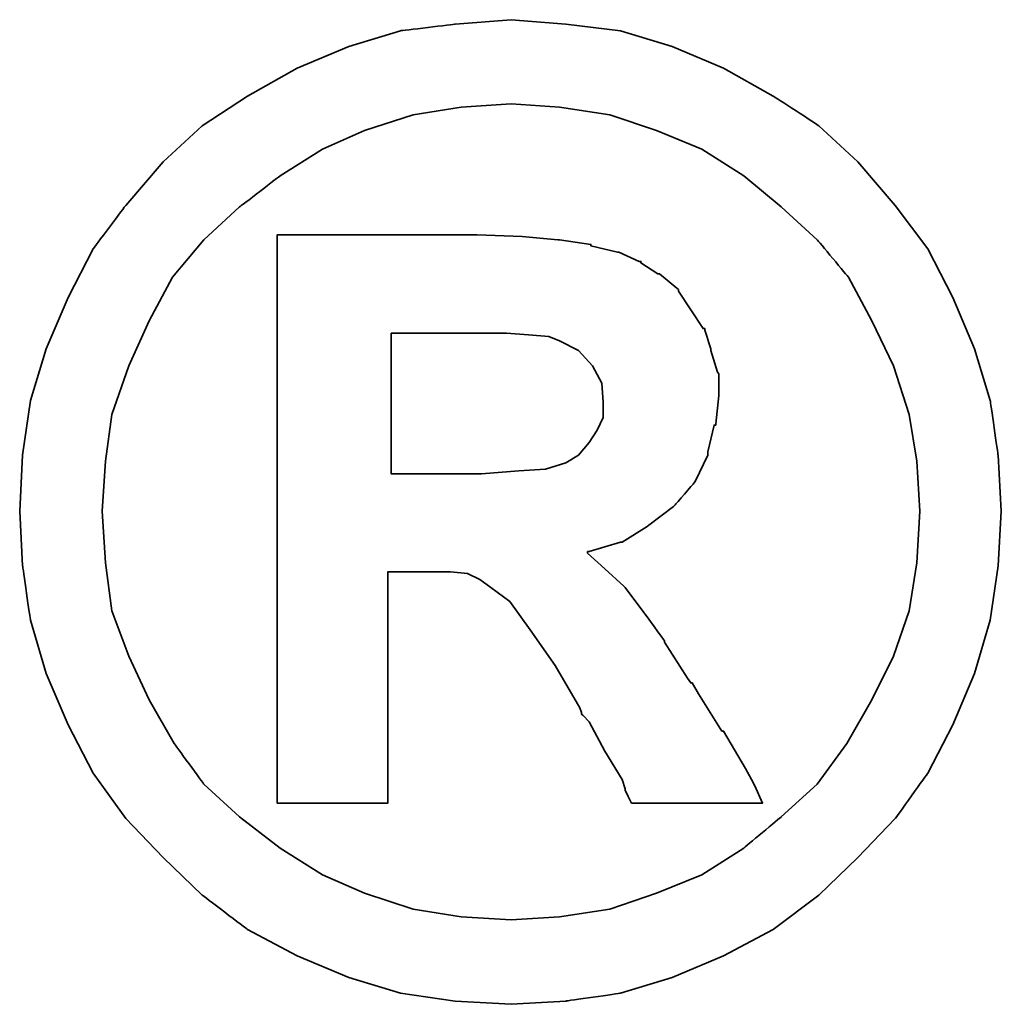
# Model space of a CAD drawing. Header units: millimetres. Extents: x 16 to 1153, y -526 to 762.
# Tile 40 of 42: x 67.496 to 67.671, y 43.556 to 43.732. Entities that reach past the tile are written whole.
import ezdxf

# ---------------------------------------------------------------- set-up
doc = ezdxf.new("R2010")
doc.units = ezdxf.units.MM
doc.layers.add('DIM', color=4, linetype='CONTINUOUS')
doc.layers.add('layer 1', color=7, linetype='CONTINUOUS')

# ---------------------------------------------------------------- blocks, each defined once
blk = doc.blocks.new('TBI MOTION logo(完整正式版)')
at = {"layer": 'layer 1', "color": 22, "lineweight": 35}
for points, knots in [([(81.20634, 4.98624), (81.20634, 4.98624), (81.18649, 5.32862), (81.18649, 5.32862), (81.18649, 5.32862), (81.18649, 5.32862), (81.13886, 5.66206), (81.13886, 5.66206), (81.13886, 5.66206), (81.13886, 5.66206), (81.04359, 5.97764), (81.04359, 5.97764), (81.04359, 5.97764), (81.04359, 5.97764), (80.91061, 6.29124), (80.91061, 6.29124), (80.91061, 6.29124), (80.91061, 6.29124), (80.75778, 6.58697), (80.75778, 6.58697), (80.75778, 6.58697), (80.75778, 6.58697), (80.5593, 6.85294), (80.5593, 6.85294), (80.5593, 6.85294), (80.5593, 6.85294), (80.33105, 7.1189), (80.33105, 7.1189), (80.33105, 7.1189), (80.33105, 7.1189), (80.09287, 7.33921), (80.09287, 7.33921), (80.09287, 7.33921), (80.09287, 7.33921), (79.815, 7.51982), (79.815, 7.51982), (79.815, 7.51982), (79.815, 7.51982), (79.51133, 7.69051), (79.51133, 7.69051), (79.51133, 7.69051), (79.51133, 7.69051), (79.19773, 7.8235), (79.19773, 7.8235), (79.19773, 7.8235), (79.19773, 7.8235), (78.88215, 7.91877), (78.88215, 7.91877), (78.88215, 7.91877), (78.88215, 7.91877), (78.54871, 7.95846), (78.54871, 7.95846), (78.54871, 7.95846), (78.54871, 7.95846), (78.21526, 7.98625), (78.21526, 7.98625), (78.21526, 7.98625), (78.21526, 7.98625), (77.87388, 7.95846), (77.87388, 7.95846), (77.87388, 7.95846), (77.87388, 7.95846), (77.54044, 7.91877), (77.54044, 7.91877), (77.54044, 7.91877), (77.54044, 7.91877), (77.22485, 7.8235), (77.22485, 7.8235), (77.22485, 7.8235), (77.22485, 7.8235), (76.91027, 7.69051), (76.91027, 7.69051), (76.91027, 7.69051), (76.91027, 7.69051), (76.6056, 7.51982), (76.6056, 7.51982), (76.6056, 7.51982), (76.6056, 7.51982), (76.32972, 7.33921), (76.32972, 7.33921), (76.32972, 7.33921), (76.32972, 7.33921), (76.09154, 7.1189), (76.09154, 7.1189), (76.09154, 7.1189), (76.09154, 7.1189), (75.86329, 6.85294), (75.86329, 6.85294), (75.86329, 6.85294), (75.86329, 6.85294), (75.66382, 6.58697), (75.66382, 6.58697), (75.66382, 6.58697), (75.66382, 6.58697), (75.51099, 6.29124), (75.51099, 6.29124), (75.51099, 6.29124), (75.51099, 6.29124), (75.37702, 5.97764), (75.37702, 5.97764), (75.37702, 5.97764), (75.37702, 5.97764), (75.28175, 5.66206), (75.28175, 5.66206), (75.28175, 5.66206), (75.28175, 5.66206), (75.23411, 5.32862), (75.23411, 5.32862), (75.23411, 5.32862), (75.23411, 5.32862), (75.21625, 4.98624), (75.21625, 4.98624), (75.21625, 4.98624), (75.21625, 4.98624), (75.23411, 4.6528), (75.23411, 4.6528), (75.23411, 4.6528), (75.23411, 4.6528), (75.28175, 4.32035), (75.28175, 4.32035), (75.28175, 4.32035), (75.28175, 4.32035), (75.37702, 3.99583), (75.37702, 3.99583), (75.37702, 3.99583), (75.37702, 3.99583), (75.51099, 3.68224), (75.51099, 3.68224), (75.51099, 3.68224), (75.51099, 3.68224), (75.66382, 3.38749), (75.66382, 3.38749), (75.66382, 3.38749), (75.66382, 3.38749), (75.86329, 3.10963), (75.86329, 3.10963), (75.86329, 3.10963), (75.86329, 3.10963), (76.09154, 2.87145), (76.09154, 2.87145), (76.09154, 2.87145), (76.09154, 2.87145), (76.32972, 2.6432), (76.32972, 2.6432), (76.32972, 2.6432), (76.32972, 2.6432), (76.6056, 2.43381), (76.6056, 2.43381), (76.6056, 2.43381), (76.6056, 2.43381), (76.91027, 2.27205), (76.91027, 2.27205), (76.91027, 2.27205), (76.91027, 2.27205), (77.22485, 2.13906), (77.22485, 2.13906), (77.22485, 2.13906), (77.22485, 2.13906), (77.54044, 2.0438), (77.54044, 2.0438), (77.54044, 2.0438), (77.54044, 2.0438), (77.87388, 1.99616), (77.87388, 1.99616), (77.87388, 1.99616), (77.87388, 1.99616), (78.21526, 1.97631), (78.21526, 1.97631), (78.21526, 1.97631), (78.21526, 1.97631), (78.54871, 1.99616), (78.54871, 1.99616), (78.54871, 1.99616), (78.54871, 1.99616), (78.88215, 2.0438), (78.88215, 2.0438), (78.88215, 2.0438), (78.88215, 2.0438), (79.19773, 2.13906), (79.19773, 2.13906), (79.19773, 2.13906), (79.19773, 2.13906), (79.51133, 2.27205), (79.51133, 2.27205), (79.51133, 2.27205), (79.51133, 2.27205), (79.815, 2.43381), (79.815, 2.43381), (79.815, 2.43381), (79.815, 2.43381), (80.09287, 2.6432), (80.09287, 2.6432), (80.09287, 2.6432), (80.09287, 2.6432), (80.33105, 2.87145), (80.33105, 2.87145), (80.33105, 2.87145), (80.33105, 2.87145), (80.5593, 3.10963), (80.5593, 3.10963), (80.5593, 3.10963), (80.5593, 3.10963), (80.75778, 3.38749), (80.75778, 3.38749), (80.75778, 3.38749), (80.75778, 3.38749), (80.91061, 3.68224), (80.91061, 3.68224), (80.91061, 3.68224), (80.91061, 3.68224), (81.04359, 3.99583), (81.04359, 3.99583), (81.04359, 3.99583), (81.04359, 3.99583), (81.13886, 4.32035), (81.13886, 4.32035), (81.13886, 4.32035), (81.13886, 4.32035), (81.18649, 4.6528), (81.18649, 4.6528), (81.18649, 4.6528), (81.18649, 4.6528), (81.20634, 4.98624), (81.20634, 4.98624)], [0, 0, 0, 0, 0.0178571, 0.0178571, 0.0178571, 0.0178572, 0.0357143, 0.0357143, 0.0357143, 0.0357143, 0.0535714, 0.0535714, 0.0535714, 0.0535714, 0.0714286, 0.0714286, 0.0714286, 0.0714286, 0.0892857, 0.0892857, 0.0892857, 0.0892857, 0.1071429, 0.1071429, 0.1071429, 0.1071429, 0.125, 0.125, 0.125, 0.125, 0.1428571, 0.1428571, 0.1428571, 0.1428572, 0.1607143, 0.1607143, 0.1607143, 0.1607143, 0.1785714, 0.1785714, 0.1785714, 0.1785714, 0.1964286, 0.1964286, 0.1964286, 0.1964286, 0.2142857, 0.2142857, 0.2142857, 0.2142857, 0.2321429, 0.2321429, 0.2321429, 0.2321429, 0.25, 0.25, 0.25, 0.25, 0.2678571, 0.2678571, 0.2678571, 0.2678572, 0.2857143, 0.2857143, 0.2857143, 0.2857143, 0.3035714, 0.3035714, 0.3035714, 0.3035714, 0.3214286, 0.3214286, 0.3214286, 0.3214286, 0.3392857, 0.3392857, 0.3392857, 0.3392857, 0.3571429, 0.3571429, 0.3571429, 0.3571429, 0.375, 0.375, 0.375, 0.375, 0.3928571, 0.3928571, 0.3928571, 0.3928572, 0.4107143, 0.4107143, 0.4107143, 0.4107143, 0.4285714, 0.4285714, 0.4285714, 0.4285714, 0.4464286, 0.4464286, 0.4464286, 0.4464286, 0.4642857, 0.4642857, 0.4642857, 0.4642857, 0.4821429, 0.4821429, 0.4821429, 0.4821429, 0.5, 0.5, 0.5, 0.5, 0.5178571, 0.5178571, 0.5178571, 0.5178572, 0.5357143, 0.5357143, 0.5357143, 0.5357143, 0.5535714, 0.5535714, 0.5535714, 0.5535714, 0.5714286, 0.5714286, 0.5714286, 0.5714286, 0.5892857, 0.5892857, 0.5892857, 0.5892857, 0.6071429, 0.6071429, 0.6071429, 0.6071429, 0.625, 0.625, 0.625, 0.625, 0.6428571, 0.6428571, 0.6428571, 0.6428572, 0.6607143, 0.6607143, 0.6607143, 0.6607143, 0.6785714, 0.6785714, 0.6785714, 0.6785714, 0.6964286, 0.6964286, 0.6964286, 0.6964286, 0.7142857, 0.7142857, 0.7142857, 0.7142857, 0.7321429, 0.7321429, 0.7321429, 0.7321429, 0.75, 0.75, 0.75, 0.75, 0.7678571, 0.7678571, 0.7678571, 0.7678572, 0.7857143, 0.7857143, 0.7857143, 0.7857143, 0.8035714, 0.8035714, 0.8035714, 0.8035714, 0.8214286, 0.8214286, 0.8214286, 0.8214286, 0.8392857, 0.8392857, 0.8392857, 0.8392857, 0.8571429, 0.8571429, 0.8571429, 0.8571429, 0.875, 0.875, 0.875, 0.875, 0.8928571, 0.8928571, 0.8928571, 0.8928572, 0.9107143, 0.9107143, 0.9107143, 0.9107143, 0.9285714, 0.9285714, 0.9285714, 0.9285714, 0.9464286, 0.9464286, 0.9464286, 0.9464286, 0.9642857, 0.9642857, 0.9642857, 0.9642857, 0.9821429, 0.9821429, 0.9821429, 0.9821429, 1, 1, 1, 1]), ([(80.71014, 4.98624), (80.71014, 4.98624), (80.69129, 5.29091), (80.69129, 5.29091), (80.69129, 5.29091), (80.69129, 5.29091), (80.64464, 5.57672), (80.64464, 5.57672), (80.64464, 5.57672), (80.64464, 5.57672), (80.54937, 5.87245), (80.54937, 5.87245), (80.54937, 5.87245), (80.54937, 5.87245), (80.41639, 6.14833), (80.41639, 6.14833), (80.41639, 6.14833), (80.41639, 6.14833), (80.27349, 6.41429), (80.27349, 6.41429), (80.27349, 6.41429), (80.27349, 6.41429), (80.08295, 6.64255), (80.08295, 6.64255), (80.08295, 6.64255), (80.08295, 6.64255), (79.86264, 6.84301), (79.86264, 6.84301), (79.86264, 6.84301), (79.86264, 6.84301), (79.63439, 7.03355), (79.63439, 7.03355), (79.63439, 7.03355), (79.63439, 7.03355), (79.37835, 7.1963), (79.37835, 7.1963), (79.37835, 7.1963), (79.37835, 7.1963), (79.10246, 7.30944), (79.10246, 7.30944), (79.10246, 7.30944), (79.10246, 7.30944), (78.81665, 7.40471), (78.81665, 7.40471), (78.81665, 7.40471), (78.81665, 7.40471), (78.511, 7.45234), (78.511, 7.45234), (78.511, 7.45234), (78.511, 7.45234), (78.21526, 7.47219), (78.21526, 7.47219), (78.21526, 7.47219), (78.21526, 7.47219), (77.9106, 7.45234), (77.9106, 7.45234), (77.9106, 7.45234), (77.9106, 7.45234), (77.61685, 7.40471), (77.61685, 7.40471), (77.61685, 7.40471), (77.61685, 7.40471), (77.32012, 7.30944), (77.32012, 7.30944), (77.32012, 7.30944), (77.32012, 7.30944), (77.06309, 7.1963), (77.06309, 7.1963), (77.06309, 7.1963), (77.06309, 7.1963), (76.80606, 7.03355), (76.80606, 7.03355), (76.80606, 7.03355), (76.80606, 7.03355), (76.55797, 6.84301), (76.55797, 6.84301), (76.55797, 6.84301), (76.55797, 6.84301), (76.34063, 6.64255), (76.34063, 6.64255), (76.34063, 6.64255), (76.34063, 6.64255), (76.1491, 6.41429), (76.1491, 6.41429), (76.1491, 6.41429), (76.1491, 6.41429), (76.0062, 6.14833), (76.0062, 6.14833), (76.0062, 6.14833), (76.0062, 6.14833), (75.88314, 5.87245), (75.88314, 5.87245), (75.88314, 5.87245), (75.88314, 5.87245), (75.77794, 5.57672), (75.77794, 5.57672), (75.77794, 5.57672), (75.77794, 5.57672), (75.73924, 5.29091), (75.73924, 5.29091), (75.73924, 5.29091), (75.73924, 5.29091), (75.72039, 4.98624), (75.72039, 4.98624), (75.72039, 4.98624), (75.72039, 4.98624), (75.73924, 4.67165), (75.73924, 4.67165), (75.73924, 4.67165), (75.73924, 4.67165), (75.77794, 4.37791), (75.77794, 4.37791), (75.77794, 4.37791), (75.77794, 4.37791), (75.88314, 4.10102), (75.88314, 4.10102), (75.88314, 4.10102), (75.88314, 4.10102), (76.0062, 3.83407), (76.0062, 3.83407), (76.0062, 3.83407), (76.0062, 3.83407), (76.15902, 3.56811), (76.15902, 3.56811), (76.15902, 3.56811), (76.15902, 3.56811), (76.34063, 3.32001), (76.34063, 3.32001), (76.34063, 3.32001), (76.34063, 3.32001), (76.55797, 3.11955), (76.55797, 3.11955), (76.55797, 3.11955), (76.55797, 3.11955), (76.80606, 2.92901), (76.80606, 2.92901), (76.80606, 2.92901), (76.80606, 2.92901), (77.06309, 2.76725), (77.06309, 2.76725), (77.06309, 2.76725), (77.06309, 2.76725), (77.32012, 2.65412), (77.32012, 2.65412), (77.32012, 2.65412), (77.32012, 2.65412), (77.61685, 2.55786), (77.61685, 2.55786), (77.61685, 2.55786), (77.61685, 2.55786), (77.9106, 2.51022), (77.9106, 2.51022), (77.9106, 2.51022), (77.9106, 2.51022), (78.21526, 2.49137), (78.21526, 2.49137), (78.21526, 2.49137), (78.21526, 2.49137), (78.511, 2.51022), (78.511, 2.51022), (78.511, 2.51022), (78.511, 2.51022), (78.81665, 2.55786), (78.81665, 2.55786), (78.81665, 2.55786), (78.81665, 2.55786), (79.10246, 2.65412), (79.10246, 2.65412), (79.10246, 2.65412), (79.10246, 2.65412), (79.37835, 2.76725), (79.37835, 2.76725), (79.37835, 2.76725), (79.37835, 2.76725), (79.63439, 2.92901), (79.63439, 2.92901), (79.63439, 2.92901), (79.63439, 2.92901), (79.86264, 3.11955), (79.86264, 3.11955), (79.86264, 3.11955), (79.86264, 3.11955), (80.08295, 3.32001), (80.08295, 3.32001), (80.08295, 3.32001), (80.08295, 3.32001), (80.26356, 3.56811), (80.26356, 3.56811), (80.26356, 3.56811), (80.26356, 3.56811), (80.41639, 3.83407), (80.41639, 3.83407), (80.41639, 3.83407), (80.41639, 3.83407), (80.54937, 4.10102), (80.54937, 4.10102), (80.54937, 4.10102), (80.54937, 4.10102), (80.64464, 4.37791), (80.64464, 4.37791), (80.64464, 4.37791), (80.64464, 4.37791), (80.69129, 4.67165), (80.69129, 4.67165), (80.69129, 4.67165), (80.69129, 4.67165), (80.71014, 4.98624), (80.71014, 4.98624)], [0, 0, 0, 0, 0.0192308, 0.0192308, 0.0192308, 0.0192308, 0.0384615, 0.0384615, 0.0384615, 0.0384615, 0.0576923, 0.0576923, 0.0576923, 0.0576923, 0.0769231, 0.0769231, 0.0769231, 0.0769231, 0.0961538, 0.0961538, 0.0961538, 0.0961539, 0.1153846, 0.1153846, 0.1153846, 0.1153846, 0.1346154, 0.1346154, 0.1346154, 0.1346154, 0.1538462, 0.1538462, 0.1538462, 0.1538462, 0.1730769, 0.1730769, 0.1730769, 0.1730769, 0.1923077, 0.1923077, 0.1923077, 0.1923077, 0.2115385, 0.2115385, 0.2115385, 0.2115385, 0.2307692, 0.2307692, 0.2307692, 0.2307692, 0.25, 0.25, 0.25, 0.25, 0.2692308, 0.2692308, 0.2692308, 0.2692308, 0.2884615, 0.2884615, 0.2884615, 0.2884615, 0.3076923, 0.3076923, 0.3076923, 0.3076923, 0.3269231, 0.3269231, 0.3269231, 0.3269231, 0.3461538, 0.3461538, 0.3461538, 0.3461539, 0.3653846, 0.3653846, 0.3653846, 0.3653846, 0.3846154, 0.3846154, 0.3846154, 0.3846154, 0.4038462, 0.4038462, 0.4038462, 0.4038462, 0.4230769, 0.4230769, 0.4230769, 0.4230769, 0.4423077, 0.4423077, 0.4423077, 0.4423077, 0.4615385, 0.4615385, 0.4615385, 0.4615385, 0.4807692, 0.4807692, 0.4807692, 0.4807692, 0.5, 0.5, 0.5, 0.5, 0.5192308, 0.5192308, 0.5192308, 0.5192308, 0.5384615, 0.5384615, 0.5384615, 0.5384615, 0.5576923, 0.5576923, 0.5576923, 0.5576923, 0.5769231, 0.5769231, 0.5769231, 0.5769231, 0.5961538, 0.5961538, 0.5961538, 0.5961539, 0.6153846, 0.6153846, 0.6153846, 0.6153846, 0.6346154, 0.6346154, 0.6346154, 0.6346154, 0.6538462, 0.6538462, 0.6538462, 0.6538462, 0.6730769, 0.6730769, 0.6730769, 0.6730769, 0.6923077, 0.6923077, 0.6923077, 0.6923077, 0.7115385, 0.7115385, 0.7115385, 0.7115385, 0.7307692, 0.7307692, 0.7307692, 0.7307692, 0.75, 0.75, 0.75, 0.75, 0.7692308, 0.7692308, 0.7692308, 0.7692308, 0.7884615, 0.7884615, 0.7884615, 0.7884615, 0.8076923, 0.8076923, 0.8076923, 0.8076923, 0.8269231, 0.8269231, 0.8269231, 0.8269231, 0.8461538, 0.8461538, 0.8461538, 0.8461539, 0.8653846, 0.8653846, 0.8653846, 0.8653846, 0.8846154, 0.8846154, 0.8846154, 0.8846154, 0.9038462, 0.9038462, 0.9038462, 0.9038462, 0.9230769, 0.9230769, 0.9230769, 0.9230769, 0.9423077, 0.9423077, 0.9423077, 0.9423077, 0.9615385, 0.9615385, 0.9615385, 0.9615385, 0.9807692, 0.9807692, 0.9807692, 0.9807692, 1, 1, 1, 1]), ([(76.78721, 3.2823), (76.78721, 3.2823), (76.78721, 3.32001), (76.78721, 3.32001), (76.78721, 3.32001), (76.78721, 3.32001), (76.78721, 3.42422), (76.78721, 3.42422), (76.78721, 3.42422), (76.78721, 3.42422), (76.78721, 3.59689), (76.78721, 3.59689), (76.78721, 3.59689), (76.78721, 3.59689), (76.78721, 3.80529), (76.78721, 3.80529), (76.78721, 3.80529), (76.78721, 3.80529), (76.78721, 4.0524), (76.78721, 4.0524), (76.78721, 4.0524), (76.78721, 4.0524), (76.78721, 4.32035), (76.78721, 4.32035), (76.78721, 4.32035), (76.78721, 4.32035), (76.78721, 4.92868), (76.78721, 4.92868), (76.78721, 4.92868), (76.78721, 4.92868), (76.78721, 5.53801), (76.78721, 5.53801), (76.78721, 5.53801), (76.78721, 5.53801), (76.78721, 5.82482), (76.78721, 5.82482), (76.78721, 5.82482), (76.78721, 5.82482), (76.78721, 6.07291), (76.78721, 6.07291), (76.78721, 6.07291), (76.78721, 6.07291), (76.78721, 6.30017), (76.78721, 6.30017), (76.78721, 6.30017), (76.78721, 6.30017), (76.78721, 6.45399), (76.78721, 6.45399), (76.78721, 6.45399), (76.78721, 6.45399), (76.78721, 6.5572), (76.78721, 6.5572), (76.78721, 6.5572), (76.78721, 6.5572), (76.78721, 6.59689), (76.78721, 6.59689), (76.78721, 6.59689), (76.78721, 6.59689), (76.78721, 6.67232), (76.78721, 6.67232), (76.78721, 6.67232), (76.78721, 6.67232), (76.8537, 6.67232), (76.8537, 6.67232), (76.8537, 6.67232), (76.8537, 6.67232), (76.87355, 6.67232), (76.87355, 6.67232), (76.87355, 6.67232), (76.87355, 6.67232), (76.91027, 6.67232), (76.91027, 6.67232), (76.91027, 6.67232), (76.91027, 6.67232), (77.04424, 6.67232), (77.04424, 6.67232), (77.04424, 6.67232), (77.04424, 6.67232), (77.22485, 6.67232), (77.22485, 6.67232), (77.22485, 6.67232), (77.22485, 6.67232), (77.43524, 6.67232), (77.43524, 6.67232), (77.43524, 6.67232), (77.43524, 6.67232), (77.65357, 6.67232), (77.65357, 6.67232), (77.65357, 6.67232), (77.65357, 6.67232), (77.82625, 6.67232), (77.82625, 6.67232), (77.82625, 6.67232), (77.82625, 6.67232), (77.94037, 6.67232), (77.94037, 6.67232), (77.94037, 6.67232), (77.94037, 6.67232), (77.97709, 6.67232), (77.97709, 6.67232), (77.97709, 6.67232), (77.97709, 6.67232), (77.99694, 6.67232), (77.99694, 6.67232), (77.99694, 6.67232), (77.99694, 6.67232), (78.00686, 6.67232), (78.00686, 6.67232), (78.00686, 6.67232), (78.00686, 6.67232), (78.28275, 6.6624), (78.28275, 6.6624), (78.28275, 6.6624), (78.28275, 6.6624), (78.50107, 6.64255), (78.50107, 6.64255), (78.50107, 6.64255), (78.50107, 6.64255), (78.511, 6.64255), (78.511, 6.64255), (78.511, 6.64255), (78.511, 6.64255), (78.70154, 6.61476), (78.70154, 6.61476), (78.70154, 6.61476), (78.70154, 6.61476), (78.70154, 6.60483), (78.70154, 6.60483), (78.70154, 6.60483), (78.70154, 6.60483), (78.86429, 6.56713), (78.86429, 6.56713), (78.86429, 6.56713), (78.86429, 6.56713), (78.87223, 6.56713), (78.87223, 6.56713), (78.87223, 6.56713), (78.87223, 6.56713), (78.99727, 6.51056), (78.99727, 6.51056), (78.99727, 6.51056), (78.99727, 6.51056), (79.00719, 6.51056), (79.00719, 6.51056), (79.00719, 6.51056), (79.00719, 6.51056), (79.00719, 6.50162), (79.00719, 6.50162), (79.00719, 6.50162), (79.00719, 6.50162), (79.1104, 6.43415), (79.1104, 6.43415), (79.1104, 6.43415), (79.1104, 6.43415), (79.12132, 6.43415), (79.12132, 6.43415), (79.12132, 6.43415), (79.12132, 6.43415), (79.22552, 6.34781), (79.22552, 6.34781), (79.22552, 6.34781), (79.22552, 6.34781), (79.23544, 6.33888), (79.23544, 6.33888), (79.23544, 6.33888), (79.23544, 6.33888), (79.23544, 6.32895), (79.23544, 6.32895), (79.23544, 6.32895), (79.23544, 6.32895), (79.31087, 6.21483), (79.31087, 6.21483), (79.31087, 6.21483), (79.31087, 6.21483), (79.38629, 6.1007), (79.38629, 6.1007), (79.38629, 6.1007), (79.38629, 6.1007), (79.3972, 6.1007), (79.3972, 6.1007), (79.3972, 6.1007), (79.3972, 6.1007), (79.3972, 6.09078), (79.3972, 6.09078), (79.3972, 6.09078), (79.3972, 6.09078), (79.43392, 5.97764), (79.43392, 5.97764), (79.43392, 5.97764), (79.43392, 5.97764), (79.43392, 5.96772), (79.43392, 5.96772), (79.43392, 5.96772), (79.43392, 5.96772), (79.47362, 5.83474), (79.47362, 5.83474), (79.47362, 5.83474), (79.47362, 5.83474), (79.48156, 5.82482), (79.48156, 5.82482), (79.48156, 5.82482), (79.48156, 5.82482), (79.48156, 5.69977), (79.48156, 5.69977), (79.48156, 5.69977), (79.48156, 5.69977), (79.48156, 5.69183), (79.48156, 5.69183), (79.48156, 5.69183), (79.48156, 5.69183), (79.4637, 5.51915), (79.4637, 5.51915), (79.4637, 5.51915), (79.4637, 5.51915), (79.4637, 5.51122), (79.4637, 5.51122), (79.4637, 5.51122), (79.4637, 5.51122), (79.45377, 5.51122), (79.45377, 5.51122), (79.45377, 5.51122), (79.45377, 5.51122), (79.41507, 5.34847), (79.41507, 5.34847), (79.41507, 5.34847), (79.41507, 5.34847), (79.41507, 5.33854), (79.41507, 5.33854), (79.41507, 5.33854), (79.41507, 5.33854), (79.41507, 5.32862), (79.41507, 5.32862), (79.41507, 5.32862), (79.41507, 5.32862), (79.33865, 5.16785), (79.33865, 5.16785), (79.33865, 5.16785), (79.33865, 5.16785), (79.33071, 5.15693), (79.33071, 5.15693), (79.33071, 5.15693), (79.33071, 5.15693), (79.2156, 5.02495), (79.2156, 5.02495), (79.2156, 5.02495), (79.2156, 5.02495), (79.20567, 5.01502), (79.20567, 5.01502), (79.20567, 5.01502), (79.20567, 5.01502), (79.05483, 4.89991), (79.05483, 4.89991), (79.05483, 4.89991), (79.05483, 4.89991), (79.04491, 4.89197), (79.04491, 4.89197), (79.04491, 4.89197), (79.04491, 4.89197), (78.89208, 4.7967), (78.89208, 4.7967), (78.89208, 4.7967), (78.89208, 4.7967), (78.88215, 4.7967), (78.88215, 4.7967), (78.88215, 4.7967), (78.88215, 4.7967), (78.69161, 4.73913), (78.69161, 4.73913), (78.69161, 4.73913), (78.69161, 4.73913), (78.68169, 4.73913), (78.68169, 4.73913), (78.68169, 4.73913), (78.68169, 4.73913), (78.68169, 4.72921), (78.68169, 4.72921), (78.68169, 4.72921), (78.68169, 4.72921), (78.78688, 4.63394), (78.78688, 4.63394), (78.78688, 4.63394), (78.78688, 4.63394), (78.902, 4.52875), (78.902, 4.52875), (78.902, 4.52875), (78.902, 4.52875), (78.91093, 4.52081), (78.91093, 4.52081), (78.91093, 4.52081), (78.91093, 4.52081), (79.02506, 4.36798), (79.02506, 4.36798), (79.02506, 4.36798), (79.02506, 4.36798), (79.1501, 4.1953), (79.1501, 4.1953), (79.1501, 4.1953), (79.1501, 4.1953), (79.1501, 4.18736), (79.1501, 4.18736), (79.1501, 4.18736), (79.1501, 4.18736), (79.29201, 3.96705), (79.29201, 3.96705), (79.29201, 3.96705), (79.29201, 3.96705), (79.31087, 3.93828), (79.31087, 3.93828), (79.31087, 3.93828), (79.31087, 3.93828), (79.32079, 3.93828), (79.32079, 3.93828), (79.32079, 3.93828), (79.32079, 3.93828), (79.3585, 3.87178), (79.3585, 3.87178), (79.3585, 3.87178), (79.3585, 3.87178), (79.50141, 3.64353), (79.50141, 3.64353), (79.50141, 3.64353), (79.50141, 3.64353), (79.51133, 3.64353), (79.51133, 3.64353), (79.51133, 3.64353), (79.51133, 3.64353), (79.64431, 3.41528), (79.64431, 3.41528), (79.64431, 3.41528), (79.64431, 3.41528), (79.68202, 3.3478), (79.68202, 3.3478), (79.68202, 3.3478), (79.68202, 3.3478), (79.70187, 3.31009), (79.70187, 3.31009), (79.70187, 3.31009), (79.70187, 3.31009), (79.7495, 3.2049), (79.7495, 3.2049), (79.7495, 3.2049), (79.7495, 3.2049), (79.64431, 3.2049), (79.64431, 3.2049), (79.64431, 3.2049), (79.64431, 3.2049), (79.62546, 3.2049), (79.62546, 3.2049), (79.62546, 3.2049), (79.62546, 3.2049), (79.53912, 3.2049), (79.53912, 3.2049), (79.53912, 3.2049), (79.53912, 3.2049), (79.31087, 3.2049), (79.31087, 3.2049), (79.31087, 3.2049), (79.31087, 3.2049), (79.08262, 3.2049), (79.08262, 3.2049), (79.08262, 3.2049), (79.08262, 3.2049), (79.00719, 3.2049), (79.00719, 3.2049), (79.00719, 3.2049), (79.00719, 3.2049), (78.98735, 3.2049), (78.98735, 3.2049), (78.98735, 3.2049), (78.98735, 3.2049), (78.94964, 3.2049), (78.94964, 3.2049), (78.94964, 3.2049), (78.94964, 3.2049), (78.92979, 3.24459), (78.92979, 3.24459), (78.92979, 3.24459), (78.92979, 3.24459), (78.91093, 3.2823), (78.91093, 3.2823), (78.91093, 3.2823), (78.91093, 3.2823), (78.91093, 3.29223), (78.91093, 3.29223), (78.91093, 3.29223), (78.91093, 3.29223), (78.89208, 3.3478), (78.89208, 3.3478), (78.89208, 3.3478), (78.89208, 3.3478), (78.78688, 3.52048), (78.78688, 3.52048), (78.78688, 3.52048), (78.78688, 3.52048), (78.69161, 3.7001), (78.69161, 3.7001), (78.69161, 3.7001), (78.69161, 3.7001), (78.6539, 3.7388), (78.6539, 3.7388), (78.6539, 3.7388), (78.6539, 3.7388), (78.64398, 3.74873), (78.64398, 3.74873), (78.64398, 3.74873), (78.64398, 3.74873), (78.64398, 3.75766), (78.64398, 3.75766), (78.64398, 3.75766), (78.64398, 3.75766), (78.63405, 3.78644), (78.63405, 3.78644), (78.63405, 3.78644), (78.63405, 3.78644), (78.48321, 4.04347), (78.48321, 4.04347), (78.48321, 4.04347), (78.48321, 4.04347), (78.33038, 4.2618), (78.33038, 4.2618), (78.33038, 4.2618), (78.33038, 4.2618), (78.20732, 4.43447), (78.20732, 4.43447), (78.20732, 4.43447), (78.20732, 4.43447), (78.09221, 4.52081), (78.09221, 4.52081), (78.09221, 4.52081), (78.09221, 4.52081), (78.02472, 4.56845), (78.02472, 4.56845), (78.02472, 4.56845), (78.02472, 4.56845), (77.9493, 4.60616), (77.9493, 4.60616), (77.9493, 4.60616), (77.9493, 4.60616), (77.8451, 4.61608), (77.8451, 4.61608), (77.8451, 4.61608), (77.8451, 4.61608), (77.71113, 4.61608), (77.71113, 4.61608), (77.71113, 4.61608), (77.71113, 4.61608), (77.69128, 4.61608), (77.69128, 4.61608), (77.69128, 4.61608), (77.69128, 4.61608), (77.67342, 4.61608), (77.67342, 4.61608), (77.67342, 4.61608), (77.67342, 4.61608), (77.5583, 4.61608), (77.5583, 4.61608), (77.5583, 4.61608), (77.5583, 4.61608), (77.46303, 4.61608), (77.46303, 4.61608), (77.46303, 4.61608), (77.46303, 4.61608), (77.46303, 4.54761), (77.46303, 4.54761), (77.46303, 4.54761), (77.46303, 4.54761), (77.46303, 4.47318), (77.46303, 4.47318), (77.46303, 4.47318), (77.46303, 4.47318), (77.46303, 4.24294), (77.46303, 4.24294), (77.46303, 4.24294), (77.46303, 4.24294), (77.46303, 3.99583), (77.46303, 3.99583), (77.46303, 3.99583), (77.46303, 3.99583), (77.46303, 3.72888), (77.46303, 3.72888), (77.46303, 3.72888), (77.46303, 3.72888), (77.46303, 3.51055), (77.46303, 3.51055), (77.46303, 3.51055), (77.46303, 3.51055), (77.46303, 3.42422), (77.46303, 3.42422), (77.46303, 3.42422), (77.46303, 3.42422), (77.46303, 3.35773), (77.46303, 3.35773), (77.46303, 3.35773), (77.46303, 3.35773), (77.46303, 3.30017), (77.46303, 3.30017), (77.46303, 3.30017), (77.46303, 3.30017), (77.46303, 3.2823), (77.46303, 3.2823), (77.46303, 3.2823), (77.46303, 3.2823), (77.46303, 3.2049), (77.46303, 3.2049), (77.46303, 3.2049), (77.46303, 3.2049), (77.39753, 3.2049), (77.39753, 3.2049), (77.39753, 3.2049), (77.39753, 3.2049), (77.37768, 3.2049), (77.37768, 3.2049), (77.37768, 3.2049), (77.37768, 3.2049), (77.32012, 3.2049), (77.32012, 3.2049), (77.32012, 3.2049), (77.32012, 3.2049), (77.12165, 3.2049), (77.12165, 3.2049), (77.12165, 3.2049), (77.12165, 3.2049), (76.94897, 3.2049), (76.94897, 3.2049), (76.94897, 3.2049), (76.94897, 3.2049), (76.8924, 3.2049), (76.8924, 3.2049), (76.8924, 3.2049), (76.8924, 3.2049), (76.8537, 3.2049), (76.8537, 3.2049), (76.8537, 3.2049), (76.8537, 3.2049), (76.78721, 3.2049), (76.78721, 3.2049), (76.78721, 3.2049), (76.78721, 3.2049), (76.78721, 3.2823), (76.78721, 3.2823)], [0, 0, 0, 0, 0.0074074, 0.0074074, 0.0074074, 0.0074074, 0.0148148, 0.0148148, 0.0148148, 0.0148148, 0.0222222, 0.0222222, 0.0222222, 0.0222222, 0.0296296, 0.0296296, 0.0296296, 0.0296296, 0.037037, 0.037037, 0.037037, 0.037037, 0.0444444, 0.0444444, 0.0444444, 0.0444445, 0.0518519, 0.0518519, 0.0518519, 0.0518519, 0.0592593, 0.0592593, 0.0592593, 0.0592593, 0.0666667, 0.0666667, 0.0666667, 0.0666667, 0.0740741, 0.0740741, 0.0740741, 0.0740741, 0.0814815, 0.0814815, 0.0814815, 0.0814815, 0.0888889, 0.0888889, 0.0888889, 0.0888889, 0.0962963, 0.0962963, 0.0962963, 0.0962963, 0.1037037, 0.1037037, 0.1037037, 0.1037037, 0.1111111, 0.1111111, 0.1111111, 0.1111111, 0.1185185, 0.1185185, 0.1185185, 0.1185185, 0.1259259, 0.1259259, 0.1259259, 0.1259259, 0.1333333, 0.1333333, 0.1333333, 0.1333333, 0.1407407, 0.1407407, 0.1407407, 0.1407408, 0.1481481, 0.1481481, 0.1481481, 0.1481482, 0.1555556, 0.1555556, 0.1555556, 0.1555556, 0.162963, 0.162963, 0.162963, 0.162963, 0.1703704, 0.1703704, 0.1703704, 0.1703704, 0.1777778, 0.1777778, 0.1777778, 0.1777778, 0.1851852, 0.1851852, 0.1851852, 0.1851852, 0.1925926, 0.1925926, 0.1925926, 0.1925926, 0.2, 0.2, 0.2, 0.2, 0.2074074, 0.2074074, 0.2074074, 0.2074074, 0.2148148, 0.2148148, 0.2148148, 0.2148148, 0.2222222, 0.2222222, 0.2222222, 0.2222222, 0.2296296, 0.2296296, 0.2296296, 0.2296296, 0.237037, 0.237037, 0.237037, 0.237037, 0.2444444, 0.2444444, 0.2444444, 0.2444445, 0.2518519, 0.2518519, 0.2518519, 0.2518519, 0.2592593, 0.2592593, 0.2592593, 0.2592593, 0.2666667, 0.2666667, 0.2666667, 0.2666667, 0.2740741, 0.2740741, 0.2740741, 0.2740741, 0.2814815, 0.2814815, 0.2814815, 0.2814815, 0.2888889, 0.2888889, 0.2888889, 0.2888889, 0.2962963, 0.2962963, 0.2962963, 0.2962963, 0.3037037, 0.3037037, 0.3037037, 0.3037037, 0.3111111, 0.3111111, 0.3111111, 0.3111111, 0.3185185, 0.3185185, 0.3185185, 0.3185185, 0.3259259, 0.3259259, 0.3259259, 0.3259259, 0.3333333, 0.3333333, 0.3333333, 0.3333333, 0.3407407, 0.3407407, 0.3407407, 0.3407408, 0.3481481, 0.3481481, 0.3481481, 0.3481482, 0.3555556, 0.3555556, 0.3555556, 0.3555556, 0.362963, 0.362963, 0.362963, 0.362963, 0.3703704, 0.3703704, 0.3703704, 0.3703704, 0.3777778, 0.3777778, 0.3777778, 0.3777778, 0.3851852, 0.3851852, 0.3851852, 0.3851852, 0.3925926, 0.3925926, 0.3925926, 0.3925926, 0.4, 0.4, 0.4, 0.4, 0.4074074, 0.4074074, 0.4074074, 0.4074074, 0.4148148, 0.4148148, 0.4148148, 0.4148148, 0.4222222, 0.4222222, 0.4222222, 0.4222222, 0.4296296, 0.4296296, 0.4296296, 0.4296296, 0.437037, 0.437037, 0.437037, 0.437037, 0.4444444, 0.4444444, 0.4444444, 0.4444445, 0.4518519, 0.4518519, 0.4518519, 0.4518519, 0.4592593, 0.4592593, 0.4592593, 0.4592593, 0.4666667, 0.4666667, 0.4666667, 0.4666667, 0.4740741, 0.4740741, 0.4740741, 0.4740741, 0.4814815, 0.4814815, 0.4814815, 0.4814815, 0.4888889, 0.4888889, 0.4888889, 0.4888889, 0.4962963, 0.4962963, 0.4962963, 0.4962963, 0.5037037, 0.5037037, 0.5037037, 0.5037037, 0.5111111, 0.5111111, 0.5111111, 0.5111111, 0.5185185, 0.5185185, 0.5185185, 0.5185185, 0.5259259, 0.5259259, 0.5259259, 0.5259259, 0.5333333, 0.5333333, 0.5333333, 0.5333333, 0.5407407, 0.5407407, 0.5407407, 0.5407408, 0.5481481, 0.5481481, 0.5481481, 0.5481482, 0.5555556, 0.5555556, 0.5555556, 0.5555556, 0.562963, 0.562963, 0.562963, 0.562963, 0.5703704, 0.5703704, 0.5703704, 0.5703704, 0.5777778, 0.5777778, 0.5777778, 0.5777778, 0.5851852, 0.5851852, 0.5851852, 0.5851852, 0.5925926, 0.5925926, 0.5925926, 0.5925926, 0.6, 0.6, 0.6, 0.6, 0.6074074, 0.6074074, 0.6074074, 0.6074074, 0.6148148, 0.6148148, 0.6148148, 0.6148148, 0.6222222, 0.6222222, 0.6222222, 0.6222222, 0.6296296, 0.6296296, 0.6296296, 0.6296296, 0.637037, 0.637037, 0.637037, 0.637037, 0.6444444, 0.6444444, 0.6444444, 0.6444445, 0.6518519, 0.6518519, 0.6518519, 0.6518519, 0.6592593, 0.6592593, 0.6592593, 0.6592593, 0.6666667, 0.6666667, 0.6666667, 0.6666667, 0.6740741, 0.6740741, 0.6740741, 0.6740741, 0.6814815, 0.6814815, 0.6814815, 0.6814815, 0.6888889, 0.6888889, 0.6888889, 0.6888889, 0.6962963, 0.6962963, 0.6962963, 0.6962963, 0.7037037, 0.7037037, 0.7037037, 0.7037037, 0.7111111, 0.7111111, 0.7111111, 0.7111111, 0.7185185, 0.7185185, 0.7185185, 0.7185185, 0.7259259, 0.7259259, 0.7259259, 0.7259259, 0.7333333, 0.7333333, 0.7333333, 0.7333333, 0.7407407, 0.7407407, 0.7407407, 0.7407408, 0.7481481, 0.7481481, 0.7481481, 0.7481482, 0.7555556, 0.7555556, 0.7555556, 0.7555556, 0.762963, 0.762963, 0.762963, 0.762963, 0.7703704, 0.7703704, 0.7703704, 0.7703704, 0.7777778, 0.7777778, 0.7777778, 0.7777778, 0.7851852, 0.7851852, 0.7851852, 0.7851852, 0.7925926, 0.7925926, 0.7925926, 0.7925926, 0.8, 0.8, 0.8, 0.8, 0.8074074, 0.8074074, 0.8074074, 0.8074074, 0.8148148, 0.8148148, 0.8148148, 0.8148148, 0.8222222, 0.8222222, 0.8222222, 0.8222222, 0.8296296, 0.8296296, 0.8296296, 0.8296296, 0.837037, 0.837037, 0.837037, 0.837037, 0.8444444, 0.8444444, 0.8444444, 0.8444445, 0.8518519, 0.8518519, 0.8518519, 0.8518519, 0.8592593, 0.8592593, 0.8592593, 0.8592593, 0.8666667, 0.8666667, 0.8666667, 0.8666667, 0.8740741, 0.8740741, 0.8740741, 0.8740741, 0.8814815, 0.8814815, 0.8814815, 0.8814815, 0.8888889, 0.8888889, 0.8888889, 0.8888889, 0.8962963, 0.8962963, 0.8962963, 0.8962963, 0.9037037, 0.9037037, 0.9037037, 0.9037037, 0.9111111, 0.9111111, 0.9111111, 0.9111111, 0.9185185, 0.9185185, 0.9185185, 0.9185185, 0.9259259, 0.9259259, 0.9259259, 0.9259259, 0.9333333, 0.9333333, 0.9333333, 0.9333333, 0.9407407, 0.9407407, 0.9407407, 0.9407408, 0.9481481, 0.9481481, 0.9481481, 0.9481482, 0.9555556, 0.9555556, 0.9555556, 0.9555556, 0.962963, 0.962963, 0.962963, 0.962963, 0.9703704, 0.9703704, 0.9703704, 0.9703704, 0.9777778, 0.9777778, 0.9777778, 0.9777778, 0.9851852, 0.9851852, 0.9851852, 0.9851852, 0.9925926, 0.9925926, 0.9925926, 0.9925926, 1, 1, 1, 1]), ([(77.48288, 6.07291), (77.48288, 6.07291), (77.48288, 5.99551), (77.48288, 5.99551), (77.48288, 5.99551), (77.48288, 5.99551), (77.48288, 5.82482), (77.48288, 5.82482), (77.48288, 5.82482), (77.48288, 5.82482), (77.48288, 5.63328), (77.48288, 5.63328), (77.48288, 5.63328), (77.48288, 5.63328), (77.48288, 5.46358), (77.48288, 5.46358), (77.48288, 5.46358), (77.48288, 5.46358), (77.48288, 5.29091), (77.48288, 5.29091), (77.48288, 5.29091), (77.48288, 5.29091), (77.48288, 5.21449), (77.48288, 5.21449), (77.48288, 5.21449), (77.48288, 5.21449), (77.50074, 5.21449), (77.50074, 5.21449), (77.50074, 5.21449), (77.50074, 5.21449), (77.71113, 5.21449), (77.71113, 5.21449), (77.71113, 5.21449), (77.71113, 5.21449), (77.94037, 5.21449), (77.94037, 5.21449), (77.94037, 5.21449), (77.94037, 5.21449), (78.01579, 5.21449), (78.01579, 5.21449), (78.01579, 5.21449), (78.01579, 5.21449), (78.03465, 5.21449), (78.03465, 5.21449), (78.03465, 5.21449), (78.03465, 5.21449), (78.2629, 5.23335), (78.2629, 5.23335), (78.2629, 5.23335), (78.2629, 5.23335), (78.42565, 5.24327), (78.42565, 5.24327), (78.42565, 5.24327), (78.42565, 5.24327), (78.54871, 5.28098), (78.54871, 5.28098), (78.54871, 5.28098), (78.54871, 5.28098), (78.62611, 5.32862), (78.62611, 5.32862), (78.62611, 5.32862), (78.62611, 5.32862), (78.69161, 5.40503), (78.69161, 5.40503), (78.69161, 5.40503), (78.69161, 5.40503), (78.73925, 5.48145), (78.73925, 5.48145), (78.73925, 5.48145), (78.73925, 5.48145), (78.77696, 5.55885), (78.77696, 5.55885), (78.77696, 5.55885), (78.77696, 5.55885), (78.77696, 5.65214), (78.77696, 5.65214), (78.77696, 5.65214), (78.77696, 5.65214), (78.76902, 5.76726), (78.76902, 5.76726), (78.76902, 5.76726), (78.76902, 5.76726), (78.71146, 5.87245), (78.71146, 5.87245), (78.71146, 5.87245), (78.71146, 5.87245), (78.62611, 5.96772), (78.62611, 5.96772), (78.62611, 5.96772), (78.62611, 5.96772), (78.511, 6.02528), (78.511, 6.02528), (78.511, 6.02528), (78.511, 6.02528), (78.44451, 6.05306), (78.44451, 6.05306), (78.44451, 6.05306), (78.44451, 6.05306), (78.32046, 6.06299), (78.32046, 6.06299), (78.32046, 6.06299), (78.32046, 6.06299), (78.18748, 6.07291), (78.18748, 6.07291), (78.18748, 6.07291), (78.18748, 6.07291), (77.99694, 6.07291), (77.99694, 6.07291), (77.99694, 6.07291), (77.99694, 6.07291), (77.97709, 6.07291), (77.97709, 6.07291), (77.97709, 6.07291), (77.97709, 6.07291), (77.90167, 6.07291), (77.90167, 6.07291), (77.90167, 6.07291), (77.90167, 6.07291), (77.69128, 6.07291), (77.69128, 6.07291), (77.69128, 6.07291), (77.69128, 6.07291), (77.50074, 6.07291), (77.50074, 6.07291), (77.50074, 6.07291), (77.50074, 6.07291), (77.48288, 6.07291), (77.48288, 6.07291)], [0, 0, 0, 0, 0.03125, 0.03125, 0.03125, 0.03125, 0.0625, 0.0625, 0.0625, 0.0625, 0.09375, 0.09375, 0.09375, 0.09375, 0.125, 0.125, 0.125, 0.125, 0.15625, 0.15625, 0.15625, 0.15625, 0.1875, 0.1875, 0.1875, 0.1875, 0.21875, 0.21875, 0.21875, 0.21875, 0.25, 0.25, 0.25, 0.25, 0.28125, 0.28125, 0.28125, 0.28125, 0.3125, 0.3125, 0.3125, 0.3125, 0.34375, 0.34375, 0.34375, 0.34375, 0.375, 0.375, 0.375, 0.375, 0.40625, 0.40625, 0.40625, 0.40625, 0.4375, 0.4375, 0.4375, 0.4375, 0.46875, 0.46875, 0.46875, 0.46875, 0.5, 0.5, 0.5, 0.5, 0.53125, 0.53125, 0.53125, 0.53125, 0.5625, 0.5625, 0.5625, 0.5625, 0.59375, 0.59375, 0.59375, 0.59375, 0.625, 0.625, 0.625, 0.625, 0.65625, 0.65625, 0.65625, 0.65625, 0.6875, 0.6875, 0.6875, 0.6875, 0.71875, 0.71875, 0.71875, 0.71875, 0.75, 0.75, 0.75, 0.75, 0.78125, 0.78125, 0.78125, 0.78125, 0.8125, 0.8125, 0.8125, 0.8125, 0.84375, 0.84375, 0.84375, 0.84375, 0.875, 0.875, 0.875, 0.875, 0.90625, 0.90625, 0.90625, 0.90625, 0.9375, 0.9375, 0.9375, 0.9375, 0.96875, 0.96875, 0.96875, 0.96875, 1, 1, 1, 1])]:
    blk.add_open_spline(points, degree=3, knots=knots, dxfattribs=at)

msp = doc.modelspace()

# ---------------------------------------------------------------- block references
at = {"layer": 'DIM', "color": 7, "xscale": 0.0291894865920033, "yscale": 0.0291894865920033, "zscale": 0.0291894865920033}
msp.add_blockref('TBI MOTION logo(完整正式版)', (65.30039, 43.49848), dxfattribs=at)

doc.saveas('drawing.dxf')
